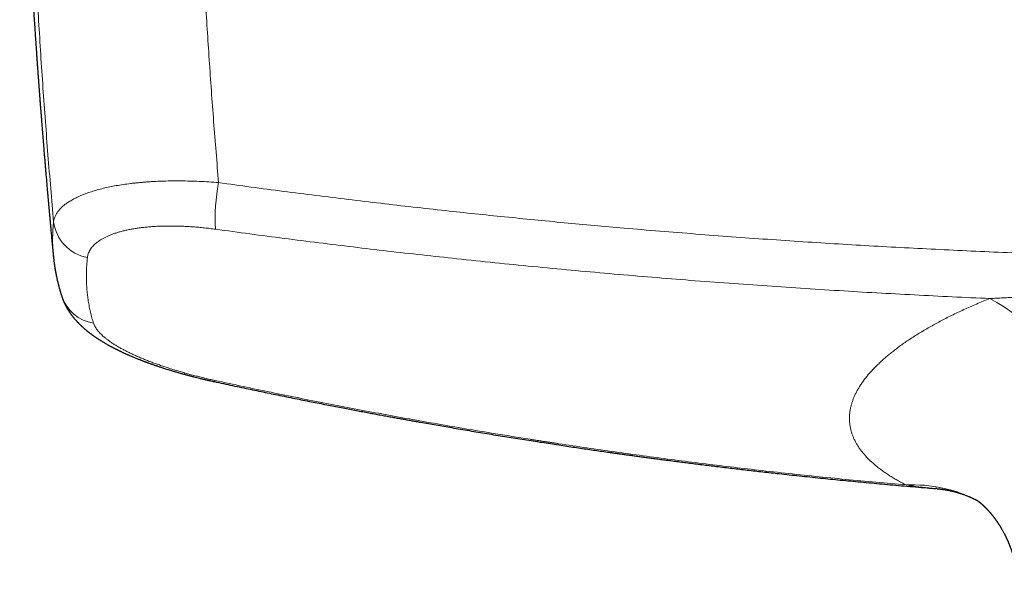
# Model space of a CAD drawing. Header units: millimetres. Extents: x 8 to 1136, y 12 to 650.
# Tile 11 of 49: x 486 to 555, y 325 to 365. Entities that reach past the tile are written whole.
import ezdxf

# ---------------------------------------------------------------- set-up
doc = ezdxf.new("R2010")
doc.units = ezdxf.units.MM

msp = doc.modelspace()

# ---------------------------------------------------------------- linework, layer by layer
at = {"color": 7, "linetype": 'Continuous', "lineweight": 30}
for p, q in [((488.343, 348.126), (488.342, 348.135)), ((550.411, 331.796), (550.322, 331.802))]:
    msp.add_line(p, q, dxfattribs=at)
at = {"color": 252, "linetype": 'Continuous', "lineweight": 0, "flags": 128}
msp.add_lwpolyline([(499.706, 339.387), (499.692, 339.364), (499.68, 339.344), (499.668, 339.329), (499.657, 339.318), (499.647, 339.312), (499.638, 339.31), (499.634, 339.31)], dxfattribs=at)
at = {"color": 252, "linetype": 'Continuous', "lineweight": 0}
for centre, radius, start, end in [((512.811, 350.789), 13.098, 169.05245, 183.42539), ((491.269, 350.895), 2.931, 187.19951, 259.49847), ((491.599, 346.193), 2.815, 198.76098, 261.16077), ((545.88, 330.243), 17.037, 2.22531, 60.98982), ((548.703, 322.081), 9.98, 62.8193, 92.59237)]:
    msp.add_arc(centre, radius, start, end, dxfattribs=at)
at = {"color": 7, "linetype": 'Continuous', "lineweight": 30}
for points, knots in [([(485.976, 387.831), (485.978, 387.748), (485.984, 387.502), (485.993, 387.098), (486.005, 386.625), (486.016, 386.166), (486.028, 385.723), (486.039, 385.303), (486.05, 384.906), (486.061, 384.53), (486.072, 384.168), (486.082, 383.819), (486.092, 383.484), (486.102, 383.163), (486.112, 382.854), (486.121, 382.56), (486.131, 382.279), (486.139, 382.013), (486.148, 381.762), (486.156, 381.525), (486.164, 381.302), (486.171, 381.09), (486.178, 380.891), (486.185, 380.703), (486.191, 380.53), (486.197, 380.369), (486.202, 380.223), (486.207, 380.091), (486.211, 379.973), (486.215, 379.866), (486.219, 379.771), (486.222, 379.687), (486.225, 379.615), (486.227, 379.554), (486.229, 379.506), (486.231, 379.467), (486.232, 379.433), (486.234, 379.389), (486.236, 379.328), (486.239, 379.247), (486.243, 379.152), (486.247, 379.043), (486.252, 378.919), (486.257, 378.783), (486.263, 378.636), (486.269, 378.479), (486.276, 378.31), (486.283, 378.127), (486.291, 377.931), (486.3, 377.722), (486.309, 377.501), (486.319, 377.269), (486.329, 377.03), (486.343, 376.708), (486.36, 376.302), (486.384, 375.783), (486.409, 375.228), (486.436, 374.635), (486.465, 374.03), (486.495, 373.414), (486.527, 372.789), (486.559, 372.157), (486.592, 371.517), (486.627, 370.865), (486.664, 370.201), (486.702, 369.527), (486.741, 368.84), (486.782, 368.142), (486.817, 367.548), (486.847, 367.06), (486.871, 366.68), (486.894, 366.298), (486.919, 365.914), (486.943, 365.532), (486.968, 365.138), (486.995, 364.737), (487.022, 364.328), (487.048, 363.933), (487.074, 363.55), (487.099, 363.181), (487.123, 362.83), (487.146, 362.499), (487.168, 362.186), (487.19, 361.884), (487.21, 361.594), (487.231, 361.305), (487.252, 361.018), (487.272, 360.734), (487.292, 360.465), (487.311, 360.21), (487.329, 359.969), (487.346, 359.743), (487.362, 359.531), (487.376, 359.339), (487.389, 359.166), (487.401, 359.013), (487.412, 358.874), (487.421, 358.749), (487.428, 358.657), (487.433, 358.592), (487.437, 358.552), (487.44, 358.509), (487.444, 358.46), (487.448, 358.401), (487.454, 358.33), (487.46, 358.249), (487.467, 358.156), (487.476, 358.046), (487.486, 357.918), (487.497, 357.771), (487.51, 357.609), (487.524, 357.433), (487.539, 357.244), (487.555, 357.05), (487.57, 356.855), (487.591, 356.596), (487.617, 356.279), (487.647, 355.906), (487.676, 355.552), (487.704, 355.217), (487.731, 354.9), (487.756, 354.597), (487.781, 354.301), (487.809, 353.975), (487.84, 353.612), (487.875, 353.211), (487.903, 352.894), (487.923, 352.67), (487.934, 352.545), (487.944, 352.432), (487.953, 352.33), (487.96, 352.246), (487.966, 352.177), (487.971, 352.121), (487.976, 352.069), (487.981, 352.014), (487.987, 351.95), (487.993, 351.873), (488.001, 351.784), (488.01, 351.684), (488.021, 351.571), (488.032, 351.447), (488.044, 351.312), (488.057, 351.169), (488.07, 351.021), (488.088, 350.831), (488.108, 350.607), (488.132, 350.35), (488.154, 350.11), (488.175, 349.884), (488.195, 349.674), (488.213, 349.482), (488.229, 349.308), (488.244, 349.148), (488.258, 348.997), (488.272, 348.852), (488.284, 348.728), (488.294, 348.622), (488.302, 348.534), (488.311, 348.449), (488.318, 348.373), (488.325, 348.301), (488.332, 348.228), (488.337, 348.171), (488.34, 348.139), (488.341, 348.135)], [0, 0, 0, 0, 0.006395, 0.018926, 0.031064, 0.042809, 0.054161, 0.065122, 0.075096, 0.084722, 0.094, 0.10293, 0.111512, 0.119747, 0.127634, 0.135173, 0.142365, 0.14921, 0.155595, 0.161646, 0.167362, 0.172744, 0.17788, 0.18267, 0.187113, 0.19121, 0.194961, 0.198308, 0.201324, 0.204034, 0.206449, 0.208609, 0.21046, 0.212004, 0.213241, 0.214169, 0.214936, 0.21586, 0.217538, 0.219585, 0.221999, 0.224782, 0.227932, 0.231449, 0.235103, 0.239083, 0.243391, 0.248025, 0.252985, 0.258273, 0.263887, 0.269825, 0.275916, 0.282064, 0.294306, 0.306769, 0.321463, 0.336451, 0.351734, 0.367312, 0.383185, 0.399061, 0.415222, 0.431667, 0.448397, 0.465411, 0.48271, 0.500294, 0.518163, 0.527636, 0.537188, 0.546818, 0.556526, 0.566208, 0.575651, 0.586249, 0.596521, 0.606469, 0.61609, 0.625387, 0.634358, 0.642519, 0.65039, 0.657972, 0.665266, 0.67227, 0.679746, 0.686862, 0.693619, 0.700015, 0.706052, 0.711729, 0.717046, 0.722003, 0.72614, 0.729986, 0.73348, 0.736591, 0.73932, 0.7404, 0.741406, 0.742372, 0.743571, 0.745063, 0.746814, 0.748847, 0.751163, 0.753761, 0.757057, 0.760718, 0.764744, 0.769135, 0.773891, 0.778829, 0.783679, 0.788439, 0.79812, 0.807403, 0.81629, 0.824546, 0.832427, 0.839933, 0.847159, 0.854472, 0.864237, 0.874215, 0.884408, 0.887796, 0.890902, 0.893716, 0.896238, 0.898467, 0.900013, 0.901378, 0.902568, 0.903875, 0.905479, 0.90738, 0.909577, 0.912071, 0.914862, 0.91795, 0.921272, 0.92488, 0.928616, 0.932251, 0.938973, 0.945316, 0.951279, 0.956861, 0.962064, 0.966886, 0.971084, 0.975012, 0.97876, 0.982327, 0.985716, 0.987981, 0.990157, 0.992246, 0.994284, 0.995808, 0.997616, 0.999708, 1, 1, 1, 1]), ([(488.341, 348.135), (488.342, 348.115), (488.346, 348.078), (488.352, 348.025), (488.356, 347.979), (488.361, 347.939), (488.365, 347.905), (488.368, 347.877), (488.37, 347.855), (488.373, 347.837), (488.375, 347.819), (488.377, 347.801), (488.382, 347.761), (488.39, 347.697), (488.398, 347.632), (488.405, 347.583), (488.41, 347.551), (488.414, 347.517), (488.42, 347.48), (488.426, 347.438), (488.433, 347.394), (488.44, 347.348), (488.447, 347.304), (488.453, 347.262), (488.46, 347.22), (488.467, 347.179), (488.474, 347.136), (488.482, 347.091), (488.49, 347.045), (488.499, 347.001), (488.506, 346.96), (488.513, 346.925), (488.52, 346.888), (488.527, 346.848), (488.536, 346.804), (488.545, 346.759), (488.554, 346.713), (488.568, 346.648), (488.585, 346.569), (488.607, 346.468), (488.628, 346.377), (488.65, 346.284), (488.671, 346.201), (488.693, 346.112), (488.717, 346.019), (488.737, 345.946), (488.75, 345.896), (488.757, 345.87), (488.765, 345.842), (488.774, 345.812), (488.781, 345.784), (488.788, 345.76), (488.794, 345.74), (488.799, 345.723), (488.803, 345.708), (488.809, 345.69), (488.815, 345.668), (488.822, 345.645), (488.828, 345.624), (488.833, 345.606), (488.839, 345.587), (488.846, 345.564), (488.855, 345.535), (488.865, 345.502), (488.874, 345.473), (488.881, 345.45), (488.887, 345.432), (488.893, 345.411), (488.901, 345.386), (488.911, 345.357), (488.921, 345.323), (488.929, 345.3), (488.933, 345.287)], [0, 0, 0, 0, 0.019897, 0.037773, 0.053629, 0.067464, 0.079278, 0.089072, 0.096455, 0.102778, 0.109117, 0.11548, 0.121869, 0.15042, 0.178587, 0.189743, 0.200834, 0.212153, 0.224959, 0.239398, 0.255169, 0.271324, 0.286576, 0.301036, 0.315534, 0.329889, 0.344307, 0.359851, 0.376648, 0.392506, 0.406598, 0.418924, 0.429706, 0.444978, 0.460523, 0.476328, 0.492278, 0.508642, 0.545413, 0.574847, 0.615385, 0.641821, 0.672741, 0.703576, 0.736822, 0.771849, 0.781268, 0.790007, 0.800043, 0.811603, 0.821477, 0.830186, 0.837393, 0.843097, 0.84808, 0.854416, 0.862264, 0.87127, 0.879153, 0.885506, 0.890412, 0.899394, 0.910069, 0.922167, 0.934981, 0.940955, 0.947195, 0.954728, 0.963774, 0.974335, 0.98641, 1, 1, 1, 1]), ([(488.933, 345.287), (488.937, 345.274), (488.945, 345.252), (488.956, 345.219), (488.966, 345.192), (488.974, 345.168), (488.981, 345.149), (488.987, 345.133), (488.994, 345.115), (489.003, 345.09), (489.016, 345.057), (489.03, 345.02), (489.044, 344.988), (489.055, 344.961), (489.064, 344.939), (489.072, 344.921), (489.08, 344.902), (489.09, 344.881), (489.101, 344.855), (489.114, 344.827), (489.127, 344.799), (489.141, 344.769), (489.159, 344.733), (489.179, 344.693), (489.198, 344.656), (489.213, 344.627), (489.226, 344.603), (489.238, 344.58), (489.253, 344.552), (489.27, 344.522), (489.285, 344.496), (489.298, 344.473), (489.311, 344.45), (489.328, 344.421), (489.348, 344.388), (489.37, 344.352), (489.39, 344.32), (489.405, 344.296), (489.417, 344.277), (489.428, 344.26), (489.441, 344.24), (489.456, 344.217), (489.474, 344.191), (489.491, 344.165), (489.508, 344.141), (489.521, 344.122), (489.532, 344.106), (489.543, 344.09), (489.554, 344.075), (489.567, 344.058), (489.583, 344.035), (489.605, 344.005), (489.63, 343.971), (489.655, 343.938), (489.678, 343.909), (489.697, 343.885), (489.713, 343.864), (489.73, 343.843), (489.747, 343.822), (489.767, 343.797), (489.796, 343.762), (489.831, 343.72), (489.871, 343.674), (489.906, 343.634), (489.934, 343.603), (489.959, 343.576), (489.984, 343.548), (490.01, 343.52), (490.037, 343.491), (490.063, 343.464), (490.089, 343.437), (490.111, 343.415), (490.129, 343.396), (490.152, 343.373), (490.179, 343.345), (490.211, 343.315), (490.244, 343.283), (490.275, 343.253), (490.302, 343.227), (490.327, 343.203), (490.353, 343.179), (490.379, 343.155), (490.402, 343.135), (490.422, 343.116), (490.444, 343.097), (490.47, 343.074), (490.498, 343.049), (490.526, 343.024), (490.552, 343.003), (490.577, 342.981), (490.606, 342.957), (490.636, 342.931), (490.664, 342.909), (490.687, 342.889), (490.711, 342.87), (490.738, 342.848), (490.766, 342.825), (490.793, 342.804), (490.82, 342.783), (490.849, 342.76), (490.883, 342.734), (490.92, 342.705), (490.957, 342.678), (490.994, 342.65), (491.033, 342.621), (491.075, 342.59), (491.113, 342.563), (491.145, 342.54), (491.168, 342.524), (491.19, 342.508), (491.215, 342.491), (491.244, 342.47), (491.281, 342.444), (491.326, 342.414), (491.374, 342.382), (491.419, 342.352), (491.464, 342.322), (491.515, 342.288), (491.569, 342.254), (491.621, 342.221), (491.684, 342.181), (491.762, 342.133), (491.861, 342.073), (491.963, 342.012), (492.066, 341.952), (492.173, 341.892), (492.265, 341.84), (492.342, 341.799), (492.398, 341.768), (492.456, 341.737), (492.519, 341.704), (492.587, 341.668), (492.659, 341.631), (492.731, 341.594), (492.804, 341.558), (492.874, 341.523), (492.939, 341.491), (492.997, 341.463), (493.052, 341.437), (493.109, 341.409), (493.175, 341.378), (493.243, 341.347), (493.312, 341.315), (493.377, 341.285), (493.439, 341.257), (493.489, 341.235), (493.529, 341.217), (493.564, 341.201), (493.602, 341.185), (493.667, 341.156), (493.756, 341.118), (493.869, 341.069), (493.981, 341.022), (494.09, 340.977), (494.194, 340.935), (494.293, 340.895), (494.373, 340.864), (494.438, 340.838), (494.491, 340.817), (494.548, 340.795), (494.608, 340.772), (494.666, 340.75), (494.718, 340.73), (494.761, 340.714), (494.798, 340.7), (494.834, 340.687), (494.876, 340.671), (494.929, 340.652), (494.988, 340.63), (495.052, 340.607), (495.116, 340.584), (495.178, 340.561), (495.252, 340.535), (495.339, 340.504), (495.434, 340.471), (495.521, 340.441), (495.596, 340.416), (495.661, 340.393), (495.722, 340.373), (495.798, 340.348), (495.896, 340.315), (496.021, 340.275), (496.158, 340.23), (496.31, 340.183), (496.473, 340.132), (496.656, 340.076), (496.857, 340.016), (497.078, 339.951), (497.308, 339.886), (497.54, 339.822), (497.769, 339.76), (497.99, 339.702), (498.204, 339.646), (498.41, 339.594), (498.577, 339.553), (498.707, 339.522), (498.8, 339.5), (498.886, 339.479), (498.962, 339.461), (499.015, 339.449), (499.049, 339.441), (499.066, 339.437), (499.082, 339.434), (499.096, 339.43), (499.11, 339.427), (499.128, 339.423), (499.158, 339.416), (499.201, 339.406), (499.26, 339.393), (499.333, 339.376), (499.421, 339.357), (499.523, 339.334), (499.595, 339.318), (499.634, 339.31)], [0, 0, 0, 0, 0.003746, 0.00673, 0.008975, 0.010656, 0.012158, 0.013517, 0.014805, 0.017158, 0.020311, 0.023887, 0.026948, 0.029231, 0.031206, 0.032894, 0.034352, 0.036256, 0.0388, 0.04166, 0.04397, 0.046683, 0.050131, 0.054361, 0.058009, 0.061059, 0.062779, 0.064944, 0.067842, 0.071091, 0.073692, 0.075621, 0.078047, 0.080817, 0.08422, 0.088325, 0.091745, 0.09425, 0.095909, 0.097719, 0.099695, 0.102108, 0.105057, 0.108081, 0.110521, 0.112626, 0.114283, 0.115946, 0.117618, 0.119393, 0.121726, 0.125265, 0.129218, 0.133159, 0.136482, 0.139165, 0.141488, 0.143828, 0.146248, 0.149144, 0.152558, 0.158441, 0.164302, 0.169412, 0.172796, 0.17606, 0.179428, 0.183109, 0.186651, 0.190333, 0.193455, 0.196008, 0.198815, 0.201889, 0.205354, 0.209491, 0.21417, 0.218119, 0.221461, 0.2245, 0.22796, 0.23133, 0.234179, 0.236535, 0.239092, 0.242164, 0.246188, 0.249701, 0.252526, 0.255416, 0.258992, 0.262988, 0.26639, 0.268911, 0.271565, 0.274797, 0.27847, 0.281714, 0.284377, 0.287761, 0.29193, 0.296412, 0.300571, 0.304542, 0.308954, 0.313885, 0.318876, 0.321935, 0.324393, 0.326617, 0.329374, 0.332678, 0.336196, 0.341824, 0.347233, 0.351773, 0.356398, 0.361928, 0.367973, 0.37342, 0.37831, 0.38774, 0.397681, 0.408505, 0.418843, 0.428723, 0.440129, 0.445757, 0.450736, 0.456269, 0.462322, 0.468744, 0.475451, 0.482283, 0.488993, 0.495468, 0.501405, 0.506608, 0.511139, 0.516143, 0.521982, 0.528557, 0.534085, 0.540013, 0.5456, 0.550157, 0.55302, 0.555856, 0.559111, 0.562787, 0.572328, 0.581845, 0.591206, 0.600184, 0.608725, 0.616666, 0.6243, 0.628131, 0.632335, 0.636912, 0.64186, 0.646597, 0.65062, 0.654021, 0.656801, 0.659309, 0.662586, 0.666646, 0.671482, 0.676529, 0.681423, 0.686166, 0.690756, 0.698578, 0.7059, 0.712436, 0.718093, 0.722873, 0.72709, 0.731569, 0.739826, 0.749, 0.759097, 0.770116, 0.782031, 0.794453, 0.809575, 0.825218, 0.841386, 0.858078, 0.873687, 0.889008, 0.903706, 0.917781, 0.931234, 0.937728, 0.944067, 0.950093, 0.95525, 0.95949, 0.960782, 0.961957, 0.963015, 0.963955, 0.964779, 0.965882, 0.967687, 0.97068, 0.974629, 0.979535, 0.985398, 0.99222, 1, 1, 1, 1]), ([(499.635, 339.31), (499.854, 339.263), (500.287, 339.169), (500.929, 339.032), (501.559, 338.898), (502.176, 338.768), (502.779, 338.642), (503.369, 338.52), (503.964, 338.398), (504.563, 338.276), (505.166, 338.154), (505.753, 338.036), (506.323, 337.922), (506.878, 337.813), (507.416, 337.707), (507.938, 337.606), (508.444, 337.508), (508.934, 337.414), (509.405, 337.324), (509.857, 337.239), (510.291, 337.157), (510.709, 337.079), (511.114, 337.004), (511.505, 336.932), (511.883, 336.862), (512.244, 336.796), (512.589, 336.734), (512.916, 336.674), (513.23, 336.618), (513.536, 336.563), (513.841, 336.509), (514.772, 336.344), (515.807, 336.163), (516.948, 335.969), (517.569, 335.864), (518.189, 335.761), (518.81, 335.658), (519.431, 335.556), (520.051, 335.456), (520.667, 335.357), (521.285, 335.259), (521.9, 335.163), (522.513, 335.067), (523.113, 334.975), (523.7, 334.886), (524.275, 334.799), (524.832, 334.716), (525.372, 334.637), (525.894, 334.56), (526.405, 334.486), (526.904, 334.415), (527.314, 334.356), (527.644, 334.31), (527.901, 334.274), (528.172, 334.236), (528.457, 334.196), (528.755, 334.155), (529.067, 334.112), (529.392, 334.068), (529.731, 334.022), (530.083, 333.974), (530.449, 333.925), (530.829, 333.875), (531.222, 333.823), (531.628, 333.77), (532.048, 333.716), (532.482, 333.66), (532.936, 333.602), (533.413, 333.542), (533.911, 333.48), (534.423, 333.416), (534.951, 333.352), (535.494, 333.287), (536.034, 333.222), (536.57, 333.159), (537.101, 333.097), (537.645, 333.035), (538.201, 332.972), (538.769, 332.908), (539.385, 332.84), (540.051, 332.768), (540.768, 332.691), (541.503, 332.614), (542.227, 332.539), (542.939, 332.467), (543.639, 332.398), (544.352, 332.328), (545.079, 332.259), (545.82, 332.189), (546.574, 332.12), (547.342, 332.051), (548.125, 331.983), (548.921, 331.915), (549.654, 331.853), (550.123, 331.815), (550.322, 331.799)], [0, 0, 0, 0, 0.013105, 0.025941, 0.038508, 0.050805, 0.062833, 0.074593, 0.086084, 0.098413, 0.110418, 0.122097, 0.133452, 0.144483, 0.155189, 0.16557, 0.175627, 0.18536, 0.194769, 0.203695, 0.212308, 0.220608, 0.228597, 0.236409, 0.243898, 0.251064, 0.257905, 0.264423, 0.270532, 0.27658, 0.282628, 0.288675, 0.331873, 0.344146, 0.356418, 0.368691, 0.380964, 0.393238, 0.405512, 0.417739, 0.429752, 0.442092, 0.454181, 0.46602, 0.477608, 0.488945, 0.500031, 0.510566, 0.520865, 0.530926, 0.540752, 0.550341, 0.55515, 0.560224, 0.565563, 0.571167, 0.577037, 0.583172, 0.589573, 0.596239, 0.60317, 0.610366, 0.617828, 0.625555, 0.633548, 0.641805, 0.650329, 0.659117, 0.668609, 0.678392, 0.688467, 0.698833, 0.70949, 0.720439, 0.730623, 0.741046, 0.75171, 0.762614, 0.773758, 0.785142, 0.798867, 0.812925, 0.827318, 0.842044, 0.855475, 0.869173, 0.883136, 0.897367, 0.911864, 0.926628, 0.94166, 0.956958, 0.972524, 0.988357, 1, 1, 1, 1]), ([(550.41, 331.792), (550.417, 331.792), (550.431, 331.791), (550.448, 331.789), (550.461, 331.788), (550.472, 331.787), (550.482, 331.786), (550.495, 331.785), (550.511, 331.783), (550.529, 331.782), (550.545, 331.78), (550.559, 331.779), (550.571, 331.777), (550.585, 331.776), (550.603, 331.774), (550.623, 331.772), (550.642, 331.77), (550.663, 331.767), (550.687, 331.764), (550.718, 331.76), (550.751, 331.756), (550.783, 331.752), (550.813, 331.748), (550.851, 331.742), (550.894, 331.736), (550.945, 331.728), (550.996, 331.72), (551.046, 331.711), (551.097, 331.702), (551.148, 331.693), (551.218, 331.679), (551.307, 331.661), (551.414, 331.637), (551.523, 331.612), (551.631, 331.584), (551.74, 331.555), (551.832, 331.529), (551.908, 331.507), (551.966, 331.489), (552.024, 331.471), (552.083, 331.452), (552.142, 331.433), (552.199, 331.413), (552.258, 331.393), (552.328, 331.368), (552.41, 331.338), (552.501, 331.303), (552.592, 331.267), (552.67, 331.234), (552.736, 331.207), (552.787, 331.184), (552.842, 331.161), (552.897, 331.136), (552.95, 331.111), (553.001, 331.088), (553.045, 331.067), (553.088, 331.046), (553.124, 331.028), (553.163, 331.009), (553.195, 330.993), (553.22, 330.98), (553.234, 330.973), (553.244, 330.968), (553.248, 330.966)], [0, 0, 0, 0, 0.008844, 0.015587, 0.020211, 0.023716, 0.027909, 0.03283, 0.038307, 0.046761, 0.052688, 0.057533, 0.06203, 0.066998, 0.073533, 0.081723, 0.0895, 0.095489, 0.105307, 0.116833, 0.130388, 0.140998, 0.153168, 0.164584, 0.182634, 0.201015, 0.219853, 0.238033, 0.256036, 0.274433, 0.292973, 0.331042, 0.369258, 0.406975, 0.44498, 0.4827, 0.520369, 0.540474, 0.560431, 0.580499, 0.600834, 0.620976, 0.640482, 0.659999, 0.681223, 0.712709, 0.743248, 0.774489, 0.805769, 0.823975, 0.841314, 0.858972, 0.879894, 0.897719, 0.913876, 0.932193, 0.943479, 0.958115, 0.969557, 0.983994, 0.990727, 0.996154, 1, 1, 1, 1]), ([(553.218, 330.986), (553.218, 330.986), (553.217, 330.986), (553.219, 330.985), (553.224, 330.982), (553.231, 330.978), (553.239, 330.972), (553.247, 330.967), (553.254, 330.962), (553.261, 330.957), (553.269, 330.952), (553.277, 330.946), (553.285, 330.94), (553.293, 330.934), (553.301, 330.929), (553.309, 330.923), (553.317, 330.917), (553.326, 330.91), (553.335, 330.903), (553.344, 330.897), (553.352, 330.89), (553.36, 330.884), (553.369, 330.878), (553.377, 330.871), (553.388, 330.863), (553.399, 330.854), (553.411, 330.844), (553.422, 330.835), (553.433, 330.827), (553.442, 330.819), (553.451, 330.812), (553.461, 330.804), (553.471, 330.795), (553.483, 330.785), (553.496, 330.775), (553.509, 330.764), (553.521, 330.754), (553.532, 330.744), (553.543, 330.735), (553.554, 330.725), (553.565, 330.716), (553.574, 330.708), (553.583, 330.7), (553.594, 330.69), (553.606, 330.679), (553.617, 330.669), (553.628, 330.659), (553.64, 330.649), (553.652, 330.637), (553.664, 330.626), (553.676, 330.615), (553.69, 330.602), (553.703, 330.59), (553.714, 330.58), (553.72, 330.574), (553.726, 330.568), (553.732, 330.563), (553.739, 330.555), (553.748, 330.547), (553.757, 330.538), (553.768, 330.528), (553.78, 330.516), (553.794, 330.502), (553.809, 330.487), (553.825, 330.471), (553.839, 330.457), (553.852, 330.444), (553.863, 330.433), (553.873, 330.423), (553.881, 330.415), (553.888, 330.407), (553.896, 330.399), (553.909, 330.386), (553.924, 330.37), (553.941, 330.352), (553.959, 330.333), (553.978, 330.313), (553.997, 330.293), (554.014, 330.274), (554.03, 330.257), (554.044, 330.241), (554.057, 330.227), (554.071, 330.211), (554.085, 330.195), (554.099, 330.18), (554.111, 330.166), (554.121, 330.154), (554.133, 330.141), (554.144, 330.127), (554.155, 330.115), (554.163, 330.106), (554.17, 330.097), (554.178, 330.087), (554.193, 330.071), (554.21, 330.05), (554.233, 330.023), (554.255, 329.996), (554.278, 329.967), (554.301, 329.939), (554.324, 329.911), (554.345, 329.884), (554.364, 329.86), (554.383, 329.836), (554.402, 329.81), (554.423, 329.783), (554.443, 329.756), (554.461, 329.732), (554.478, 329.71), (554.492, 329.691), (554.506, 329.672), (554.519, 329.654), (554.533, 329.635), (554.548, 329.615), (554.561, 329.596), (554.579, 329.57), (554.602, 329.538), (554.63, 329.497), (554.658, 329.456), (554.687, 329.413), (554.715, 329.372), (554.743, 329.33), (554.77, 329.287), (554.793, 329.252), (554.81, 329.225), (554.823, 329.204), (554.836, 329.184), (554.847, 329.166), (554.858, 329.148), (554.87, 329.128), (554.883, 329.106), (554.895, 329.087), (554.907, 329.068), (554.919, 329.047), (554.932, 329.025), (554.945, 329.004), (554.956, 328.984), (554.977, 328.948), (555.011, 328.889), (555.056, 328.809), (555.102, 328.725), (555.137, 328.659), (555.16, 328.613), (555.176, 328.584), (555.191, 328.554), (555.207, 328.521), (555.224, 328.488), (555.24, 328.455), (555.256, 328.422), (555.27, 328.394), (555.282, 328.37), (555.293, 328.348), (555.304, 328.322), (555.316, 328.298), (555.327, 328.273), (555.339, 328.247), (555.353, 328.219), (555.366, 328.189), (555.379, 328.161), (555.39, 328.136), (555.401, 328.111), (555.412, 328.085), (555.425, 328.055), (555.442, 328.016), (555.46, 327.974), (555.479, 327.927), (555.498, 327.882), (555.517, 327.834), (555.537, 327.783), (555.557, 327.734), (555.58, 327.674), (555.604, 327.609), (555.631, 327.534), (555.657, 327.462), (555.682, 327.389), (555.709, 327.308), (555.737, 327.221), (555.764, 327.136), (555.786, 327.065), (555.804, 327.003), (555.821, 326.944), (555.838, 326.882), (555.854, 326.825), (555.868, 326.773), (555.88, 326.725), (555.892, 326.681), (555.903, 326.637), (555.914, 326.592), (555.925, 326.545), (555.936, 326.497), (555.948, 326.444), (555.96, 326.39), (555.972, 326.337), (555.982, 326.289), (555.991, 326.243), (556, 326.198), (556.008, 326.157), (556.016, 326.116), (556.023, 326.08), (556.029, 326.043), (556.036, 326.006), (556.043, 325.965), (556.05, 325.92), (556.058, 325.876), (556.065, 325.832), (556.072, 325.783), (556.08, 325.73), (556.087, 325.677), (556.094, 325.63), (556.1, 325.585), (556.105, 325.54), (556.111, 325.493), (556.116, 325.448), (556.121, 325.403), (556.126, 325.361), (556.13, 325.318), (556.134, 325.282), (556.136, 325.255), (556.138, 325.237), (556.139, 325.22), (556.141, 325.2), (556.144, 325.168), (556.147, 325.129), (556.15, 325.083), (556.153, 325.041), (556.156, 325), (556.159, 324.959), (556.161, 324.912), (556.164, 324.858), (556.167, 324.811), (556.168, 324.777), (556.169, 324.753), (556.17, 324.725), (556.171, 324.691), (556.172, 324.667), (556.172, 324.654)], [0, 0, 0, 0, 0.004062, 0.01625, 0.028493, 0.040793, 0.053422, 0.060361, 0.066709, 0.072962, 0.079171, 0.085338, 0.091631, 0.096319, 0.101237, 0.106061, 0.110861, 0.115804, 0.120844, 0.125218, 0.12922, 0.133164, 0.137094, 0.141138, 0.14581, 0.150868, 0.15596, 0.160678, 0.16479, 0.16835, 0.171832, 0.175337, 0.179146, 0.183724, 0.18842, 0.19306, 0.197035, 0.200525, 0.204343, 0.208442, 0.211597, 0.214433, 0.217082, 0.220422, 0.224563, 0.228175, 0.230769, 0.234649, 0.238773, 0.241884, 0.245317, 0.249328, 0.253933, 0.256288, 0.25809, 0.259395, 0.260965, 0.263042, 0.26562, 0.268174, 0.270392, 0.274068, 0.278015, 0.282124, 0.286027, 0.290414, 0.293196, 0.296216, 0.298846, 0.300787, 0.302231, 0.304179, 0.306777, 0.311735, 0.31544, 0.319707, 0.324746, 0.329305, 0.333442, 0.337463, 0.340424, 0.343487, 0.346732, 0.350277, 0.353655, 0.356396, 0.358964, 0.361412, 0.364217, 0.366675, 0.368502, 0.369861, 0.3717, 0.374176, 0.379599, 0.383777, 0.389523, 0.394702, 0.399635, 0.405184, 0.409884, 0.413953, 0.417782, 0.422257, 0.427146, 0.431558, 0.435882, 0.439054, 0.44247, 0.445554, 0.448187, 0.451212, 0.454756, 0.4578, 0.460132, 0.466759, 0.472769, 0.479368, 0.485215, 0.491862, 0.497695, 0.504346, 0.510005, 0.512644, 0.515855, 0.518804, 0.521154, 0.52352, 0.526462, 0.52961, 0.532184, 0.534469, 0.53731, 0.540676, 0.543574, 0.545892, 0.548567, 0.558182, 0.568955, 0.579989, 0.589196, 0.593444, 0.596646, 0.600084, 0.604366, 0.608223, 0.611987, 0.61626, 0.619847, 0.62196, 0.624648, 0.627896, 0.630807, 0.633299, 0.636295, 0.639841, 0.643279, 0.646588, 0.649356, 0.651958, 0.654914, 0.658233, 0.661947, 0.668084, 0.672432, 0.677597, 0.683051, 0.688425, 0.694295, 0.69923, 0.707896, 0.715256, 0.723172, 0.730932, 0.738824, 0.74834, 0.758158, 0.765298, 0.77026, 0.777125, 0.783462, 0.789207, 0.794481, 0.799106, 0.803745, 0.807805, 0.812439, 0.817206, 0.821625, 0.826887, 0.833018, 0.837787, 0.842556, 0.847154, 0.851185, 0.855776, 0.859453, 0.863001, 0.866508, 0.870146, 0.87398, 0.878443, 0.883132, 0.886963, 0.891172, 0.897193, 0.902472, 0.906334, 0.911067, 0.915305, 0.919574, 0.924515, 0.928259, 0.932317, 0.936598, 0.940601, 0.942686, 0.944325, 0.94577, 0.947649, 0.949992, 0.954886, 0.959044, 0.963003, 0.96708, 0.970712, 0.974621, 0.980572, 0.986318, 0.988104, 0.990281, 0.99299, 0.99623, 1, 1, 1, 1])]:
    msp.add_open_spline(points, degree=3, knots=knots, dxfattribs=at)
at = {"color": 252, "linetype": 'Continuous', "lineweight": 0}
for points, knots in [([(486.517, 387.799), (486.517, 387.733), (486.518, 387.598), (486.52, 387.387), (486.522, 387.161), (486.524, 386.921), (486.527, 386.666), (486.53, 386.397), (486.533, 386.113), (486.536, 385.858), (486.539, 385.635), (486.541, 385.44), (486.544, 385.238), (486.547, 385.035), (486.55, 384.841), (486.553, 384.646), (486.556, 384.45), (486.559, 384.255), (486.562, 384.072), (486.565, 383.9), (486.568, 383.74), (486.57, 383.59), (486.573, 383.454), (486.575, 383.33), (486.577, 383.235), (486.578, 383.155), (486.579, 383.087), (486.581, 383.011), (486.582, 382.933), (486.584, 382.855), (486.585, 382.777), (486.587, 382.698), (486.59, 382.517), (486.596, 382.231), (486.605, 381.837), (486.614, 381.394), (486.626, 380.9), (486.639, 380.353), (486.652, 379.856), (486.664, 379.412), (486.674, 379.039), (486.683, 378.742), (486.688, 378.571), (486.69, 378.513), (486.69, 378.501), (486.691, 378.466), (486.693, 378.403), (486.696, 378.31), (486.699, 378.204), (486.702, 378.084), (486.706, 377.952), (486.711, 377.81), (486.715, 377.659), (486.72, 377.498), (486.726, 377.326), (486.732, 377.143), (486.739, 376.936), (486.746, 376.706), (486.755, 376.45), (486.764, 376.179), (486.774, 375.892), (486.785, 375.59), (486.796, 375.272), (486.808, 374.955), (486.82, 374.64), (486.829, 374.412), (486.834, 374.26), (486.837, 374.188), (486.84, 374.115), (486.843, 374.042), (486.846, 373.968), (486.849, 373.899), (486.855, 373.743), (486.864, 373.502), (486.879, 373.138), (486.896, 372.745), (486.913, 372.327), (486.931, 371.922), (486.948, 371.53), (486.966, 371.152), (486.983, 370.773), (487.001, 370.395), (487.019, 370.018), (487.034, 369.688), (487.045, 369.47), (487.051, 369.359), (487.053, 369.32), (487.055, 369.281), (487.057, 369.241), (487.065, 369.068), (487.103, 368.314), (487.183, 366.792), (487.306, 364.632), (487.452, 362.284), (487.61, 359.934), (487.78, 357.583), (487.961, 355.232), (488.154, 352.88), (488.292, 351.312), (488.36, 350.528)], [0, 0, 0, 0, 0.005298, 0.010989, 0.017073, 0.023549, 0.030419, 0.037682, 0.045337, 0.053386, 0.05829, 0.063449, 0.069149, 0.074613, 0.079844, 0.084839, 0.090425, 0.095685, 0.10062, 0.105228, 0.109585, 0.113604, 0.117286, 0.12063, 0.123636, 0.124988, 0.127039, 0.129117, 0.131206, 0.133308, 0.135421, 0.137547, 0.139686, 0.150035, 0.160662, 0.171565, 0.185843, 0.20057, 0.215745, 0.226007, 0.236464, 0.245827, 0.249995, 0.250296, 0.250533, 0.250969, 0.253124, 0.25563, 0.258486, 0.261692, 0.265249, 0.269156, 0.273161, 0.277478, 0.282106, 0.287045, 0.292296, 0.29876, 0.305641, 0.312939, 0.320653, 0.328785, 0.337334, 0.346299, 0.354366, 0.362742, 0.364665, 0.366604, 0.368558, 0.370528, 0.372514, 0.374515, 0.376105, 0.385104, 0.393907, 0.405503, 0.416739, 0.427616, 0.438133, 0.448291, 0.458089, 0.468636, 0.478732, 0.488377, 0.495217, 0.496269, 0.497316, 0.498356, 0.49939, 0.500538, 0.512306, 0.560058, 0.622963, 0.685847, 0.748713, 0.81156, 0.87439, 0.937203, 1, 1, 1, 1]), ([(498.215, 387.949), (498.226, 387.216), (498.249, 385.75), (498.296, 383.552), (498.353, 381.356), (498.42, 379.164), (498.496, 376.988), (498.582, 374.829), (498.676, 372.687), (498.779, 370.548), (498.892, 368.398), (499.015, 366.238), (499.149, 364.067), (499.291, 361.901), (499.442, 359.739), (499.603, 357.581), (499.771, 355.428), (499.892, 353.993), (499.951, 353.277)], [0, 0, 0, 0, 0.064074, 0.127964, 0.191672, 0.255197, 0.31854, 0.380576, 0.442437, 0.504123, 0.565636, 0.628226, 0.690636, 0.752866, 0.814917, 0.87679, 0.938484, 1, 1, 1, 1]), ([(488.36, 350.528), (488.373, 350.599), (488.398, 350.742), (488.479, 350.951), (488.592, 351.153), (488.737, 351.348), (488.913, 351.536), (489.119, 351.715), (489.356, 351.888), (489.625, 352.055), (489.928, 352.216), (490.26, 352.368), (490.621, 352.511), (491.008, 352.645), (491.42, 352.768), (491.85, 352.879), (492.298, 352.979), (492.764, 353.068), (493.257, 353.148), (493.679, 353.205), (494.017, 353.244), (494.262, 353.27), (494.511, 353.294), (494.765, 353.315), (495.022, 353.334), (495.284, 353.351), (495.644, 353.371), (496.112, 353.389), (496.698, 353.401), (497.308, 353.401), (497.942, 353.39), (498.596, 353.366), (499.267, 353.33), (499.722, 353.295), (499.951, 353.277)], [0, 0, 0, 0, 0.036613, 0.073044, 0.109226, 0.145094, 0.180582, 0.21563, 0.250178, 0.286027, 0.321876, 0.357681, 0.3934, 0.428989, 0.464405, 0.499609, 0.53341, 0.56766, 0.602322, 0.637355, 0.653195, 0.669097, 0.685057, 0.701071, 0.717135, 0.733244, 0.749394, 0.782853, 0.817212, 0.852405, 0.888359, 0.924998, 0.96224, 1, 1, 1, 1]), ([(499.951, 353.277), (500.711, 353.173), (502.229, 352.965), (504.508, 352.666), (506.785, 352.375), (509.062, 352.095), (511.337, 351.824), (513.612, 351.562), (515.821, 351.317), (517.966, 351.088), (520.052, 350.873), (522.143, 350.664), (524.241, 350.463), (526.339, 350.27), (528.577, 350.072), (530.956, 349.871), (533.475, 349.669), (535.994, 349.477), (538.513, 349.297), (541.017, 349.128), (543.506, 348.971), (545.983, 348.825), (548.461, 348.689), (550.956, 348.563), (553.468, 348.445), (555.996, 348.338), (558.526, 348.241), (561.058, 348.154), (563.576, 348.077), (566.08, 348.012), (568.57, 347.956), (571.061, 347.911), (573.57, 347.874), (576.096, 347.848), (578.641, 347.832), (581.184, 347.825), (583.726, 347.829), (586.267, 347.843), (588.808, 347.867), (591.347, 347.902), (593.884, 347.946), (596.419, 348.001), (598.953, 348.066), (601.487, 348.141), (604.006, 348.226), (606.508, 348.32), (608.995, 348.424), (611.481, 348.538), (613.984, 348.663), (616.502, 348.799), (619.035, 348.947), (621.567, 349.105), (624.095, 349.273), (626.621, 349.452), (629.145, 349.642), (631.651, 349.841), (634.139, 350.049), (636.608, 350.267), (639.077, 350.494), (641.366, 350.716), (643.474, 350.927), (645.402, 351.128), (647.329, 351.335), (649.379, 351.562), (651.553, 351.811), (653.85, 352.084), (656.149, 352.367), (658.449, 352.66), (660.749, 352.962), (662.282, 353.172), (663.049, 353.277)], [0, 0, 0, 0, 0.014143, 0.028267, 0.042372, 0.056457, 0.070522, 0.084564, 0.098585, 0.111417, 0.12423, 0.137132, 0.150037, 0.162935, 0.175827, 0.191289, 0.206741, 0.222183, 0.237614, 0.253035, 0.268176, 0.283321, 0.298471, 0.313625, 0.329058, 0.344496, 0.359938, 0.375384, 0.390834, 0.406012, 0.421194, 0.436379, 0.451568, 0.467071, 0.482576, 0.498084, 0.513568, 0.529051, 0.544535, 0.560021, 0.575474, 0.590929, 0.606384, 0.621841, 0.637298, 0.65248, 0.667663, 0.682847, 0.698031, 0.713526, 0.729021, 0.744517, 0.759993, 0.775459, 0.79093, 0.806404, 0.821573, 0.836743, 0.851917, 0.867092, 0.878992, 0.890853, 0.90273, 0.914623, 0.928802, 0.943002, 0.957222, 0.971463, 0.985722, 1, 1, 1, 1]), ([(488.342, 348.135), (488.333, 348.226), (488.312, 348.453), (488.294, 348.821), (488.287, 349.241), (488.295, 349.665), (488.318, 350.094), (488.346, 350.383), (488.36, 350.528)], [0, 0, 0, 0, 0.116988, 0.29351, 0.470056, 0.646641, 0.823284, 1, 1, 1, 1]), ([(499.737, 350.007), (499.604, 350.024), (499.34, 350.059), (498.946, 350.104), (498.553, 350.142), (498.164, 350.174), (497.781, 350.199), (497.405, 350.217), (497.037, 350.229), (496.674, 350.234), (496.314, 350.233), (495.959, 350.226), (495.61, 350.212), (495.269, 350.191), (494.936, 350.164), (494.614, 350.13), (494.302, 350.09), (494.003, 350.044), (493.716, 349.992), (493.438, 349.934), (493.171, 349.869), (492.914, 349.798), (492.669, 349.72), (492.438, 349.637), (492.221, 349.549), (492.02, 349.457), (491.834, 349.36), (491.661, 349.259), (491.501, 349.152), (491.355, 349.04), (491.222, 348.924), (491.105, 348.803), (491.003, 348.679), (490.917, 348.551), (490.847, 348.42), (490.793, 348.287), (490.754, 348.152), (490.741, 348.059), (490.734, 348.013)], [0, 0, 0, 0, 0.028091, 0.056168, 0.084276, 0.112461, 0.140623, 0.168138, 0.195618, 0.223105, 0.250641, 0.278721, 0.30669, 0.334594, 0.362478, 0.390544, 0.418131, 0.445601, 0.473, 0.500377, 0.528272, 0.556168, 0.584113, 0.612158, 0.640161, 0.667516, 0.694872, 0.722274, 0.749766, 0.777757, 0.805688, 0.833602, 0.861546, 0.889666, 0.91731, 0.944885, 0.972434, 1, 1, 1, 1]), ([(499.737, 350.007), (500.541, 349.897), (502.149, 349.677), (504.565, 349.361), (506.984, 349.055), (509.406, 348.759), (511.83, 348.474), (514.257, 348.199), (516.767, 347.925), (519.361, 347.654), (522.039, 347.387), (524.719, 347.133), (527.402, 346.89), (530.087, 346.66), (532.774, 346.442), (535.464, 346.236), (538.155, 346.043), (540.848, 345.861), (543.526, 345.692), (546.19, 345.536), (548.84, 345.393), (551.49, 345.26), (553.258, 345.181), (554.142, 345.142)], [0, 0, 0, 0, 0.0447702, 0.089545, 0.1343243, 0.1791076, 0.2238949, 0.2686859, 0.3134802, 0.3627575, 0.4120382, 0.4613218, 0.5106081, 0.5598965, 0.6091867, 0.6584783, 0.7077708, 0.7570638, 0.8063568, 0.8547692, 0.9031809, 0.9515913, 1, 1, 1, 1]), ([(490.734, 348.013), (490.722, 347.883), (490.696, 347.622), (490.673, 347.237), (490.661, 346.854), (490.662, 346.476), (490.675, 346.101), (490.7, 345.73), (490.739, 345.35), (490.793, 344.963), (490.864, 344.568), (490.949, 344.177), (491.048, 343.791), (491.127, 343.537), (491.166, 343.411)], [0, 0, 0, 0, 0.080053, 0.160076, 0.240074, 0.320054, 0.400021, 0.479983, 0.559944, 0.647909, 0.735889, 0.823892, 0.911926, 1, 1, 1, 1]), ([(554.142, 345.142), (554.294, 345.149), (554.603, 345.163), (555.072, 345.186), (555.555, 345.211), (556.051, 345.239), (556.557, 345.268), (557.072, 345.299), (557.597, 345.332), (558.134, 345.367), (558.706, 345.406), (559.315, 345.448), (559.934, 345.491), (560.382, 345.523), (560.653, 345.543), (560.77, 345.551), (560.881, 345.559), (561.218, 345.584), (561.784, 345.626), (562.625, 345.689), (563.515, 345.756), (564.455, 345.827), (565.408, 345.9), (566.252, 345.964), (566.985, 346.019), (567.607, 346.065), (568.234, 346.112), (568.862, 346.157), (569.539, 346.206), (570.263, 346.257), (571.031, 346.309), (571.787, 346.359), (572.531, 346.405), (573.171, 346.444), (573.71, 346.474), (574.044, 346.493), (574.267, 346.505), (574.381, 346.511), (574.495, 346.517), (574.614, 346.523), (574.739, 346.529), (575.057, 346.545), (575.561, 346.569), (576.326, 346.603), (577.159, 346.635), (578.057, 346.664), (578.94, 346.687), (579.807, 346.703), (580.659, 346.713), (581.474, 346.716), (582.261, 346.713), (583.032, 346.705), (583.815, 346.692), (584.611, 346.673), (585.42, 346.649), (586.169, 346.622), (586.856, 346.595), (587.316, 346.575), (587.617, 346.561), (587.759, 346.554), (587.9, 346.547), (588.042, 346.54), (588.184, 346.533), (588.323, 346.526), (588.675, 346.508), (589.245, 346.477), (590.017, 346.433), (590.778, 346.386), (591.527, 346.338), (592.288, 346.288), (593.062, 346.234), (593.79, 346.183), (594.471, 346.133), (595.099, 346.087), (595.724, 346.041), (596.342, 345.994), (597.072, 345.939), (597.912, 345.876), (598.861, 345.803), (599.796, 345.732), (600.714, 345.663), (601.352, 345.615), (601.717, 345.589), (601.817, 345.581), (601.916, 345.574), (602.017, 345.567), (602.125, 345.559), (602.239, 345.551), (602.481, 345.533), (602.843, 345.507), (603.323, 345.473), (603.85, 345.436), (604.421, 345.397), (605.035, 345.356), (605.633, 345.318), (606.215, 345.282), (606.778, 345.248), (607.322, 345.218), (607.848, 345.19), (608.358, 345.164), (608.693, 345.149), (608.858, 345.142)], [0, 0, 0, 0, 0.0085, 0.017229, 0.026185, 0.035369, 0.044781, 0.054246, 0.063931, 0.073836, 0.083961, 0.095561, 0.107436, 0.118115, 0.120237, 0.122368, 0.124507, 0.126371, 0.140921, 0.155649, 0.172602, 0.189785, 0.207198, 0.224841, 0.236049, 0.247347, 0.258884, 0.270352, 0.28168, 0.295896, 0.309885, 0.323649, 0.337187, 0.3505, 0.358589, 0.366593, 0.368675, 0.370752, 0.372822, 0.374887, 0.377251, 0.379625, 0.392246, 0.404707, 0.421311, 0.437624, 0.453648, 0.469383, 0.484831, 0.499994, 0.513736, 0.527712, 0.541924, 0.556372, 0.571058, 0.585983, 0.597169, 0.608486, 0.611045, 0.613611, 0.616182, 0.618761, 0.621346, 0.623938, 0.626329, 0.640544, 0.65503, 0.668436, 0.682067, 0.695925, 0.710009, 0.72432, 0.735723, 0.747267, 0.758667, 0.769918, 0.781078, 0.798646, 0.815984, 0.833094, 0.849974, 0.866386, 0.868214, 0.87004, 0.871863, 0.873682, 0.875603, 0.877786, 0.87996, 0.888925, 0.897742, 0.90641, 0.91799, 0.929293, 0.940319, 0.951069, 0.961541, 0.971557, 0.981305, 0.990786, 1, 1, 1, 1]), ([(548.252, 332.051), (548.147, 332.105), (547.937, 332.214), (547.638, 332.38), (547.351, 332.549), (547.076, 332.719), (546.816, 332.891), (546.569, 333.064), (546.336, 333.239), (546.116, 333.415), (545.906, 333.595), (545.707, 333.778), (545.52, 333.966), (545.345, 334.155), (545.184, 334.347), (545.035, 334.541), (544.898, 334.738), (544.776, 334.937), (544.666, 335.138), (544.57, 335.34), (544.487, 335.543), (544.418, 335.749), (544.363, 335.954), (544.321, 336.161), (544.292, 336.368), (544.277, 336.575), (544.274, 336.786), (544.285, 336.999), (544.31, 337.214), (544.347, 337.43), (544.399, 337.648), (544.464, 337.867), (544.543, 338.087), (544.635, 338.307), (544.74, 338.527), (544.858, 338.748), (544.99, 338.969), (545.135, 339.19), (545.293, 339.411), (545.464, 339.632), (545.646, 339.851), (545.841, 340.071), (546.049, 340.291), (546.27, 340.511), (546.505, 340.733), (546.753, 340.955), (547.014, 341.177), (547.288, 341.398), (547.574, 341.619), (547.872, 341.839), (548.182, 342.058), (548.503, 342.275), (548.835, 342.491), (549.178, 342.706), (549.531, 342.919), (549.893, 343.128), (550.264, 343.335), (550.647, 343.541), (551.043, 343.747), (551.453, 343.953), (551.875, 344.157), (552.308, 344.36), (552.751, 344.559), (553.204, 344.757), (553.667, 344.951), (553.983, 345.079), (554.142, 345.143)], [0, 0, 0, 0, 0.015763, 0.031485, 0.047172, 0.062829, 0.078462, 0.093797, 0.10912, 0.124436, 0.139749, 0.15538, 0.171019, 0.186674, 0.202349, 0.218052, 0.233786, 0.249559, 0.265242, 0.280911, 0.296572, 0.312232, 0.327895, 0.343288, 0.358696, 0.374125, 0.389471, 0.405122, 0.420773, 0.436429, 0.452097, 0.467781, 0.483489, 0.499227, 0.514795, 0.530377, 0.545978, 0.561606, 0.577265, 0.592682, 0.608142, 0.62365, 0.638988, 0.654638, 0.670299, 0.685976, 0.701675, 0.717402, 0.733164, 0.748967, 0.764672, 0.780368, 0.79606, 0.811753, 0.827454, 0.842888, 0.858342, 0.87382, 0.88936, 0.905194, 0.921008, 0.936809, 0.952602, 0.968395, 0.984192, 1, 1, 1, 1]), ([(491.166, 343.411), (491.18, 343.372), (491.208, 343.294), (491.267, 343.175), (491.34, 343.055), (491.426, 342.934), (491.525, 342.812), (491.637, 342.691), (491.76, 342.57), (491.896, 342.448), (492.046, 342.325), (492.208, 342.201), (492.384, 342.076), (492.572, 341.952), (492.772, 341.827), (492.982, 341.704), (493.203, 341.581), (493.433, 341.46), (493.673, 341.34), (493.925, 341.221), (494.188, 341.101), (494.461, 340.983), (494.744, 340.866), (495.036, 340.75), (495.333, 340.638), (495.636, 340.528), (495.943, 340.42), (496.257, 340.315), (496.579, 340.211), (496.909, 340.109), (497.246, 340.008), (497.588, 339.911), (497.936, 339.815), (498.286, 339.723), (498.638, 339.634), (498.991, 339.549), (499.347, 339.466), (499.586, 339.414), (499.706, 339.387)], [0, 0, 0, 0, 0.028102, 0.056179, 0.084273, 0.112424, 0.140539, 0.168026, 0.195493, 0.222978, 0.250517, 0.278563, 0.306542, 0.334495, 0.36246, 0.39057, 0.418197, 0.445761, 0.473301, 0.500857, 0.528855, 0.556834, 0.584833, 0.612894, 0.640856, 0.668159, 0.695474, 0.722837, 0.750284, 0.778127, 0.805956, 0.833811, 0.861729, 0.889755, 0.917286, 0.944814, 0.972373, 1, 1, 1, 1]), ([(499.706, 339.387), (500.362, 339.246), (501.672, 338.964), (503.635, 338.555), (505.592, 338.157), (507.542, 337.771), (509.485, 337.397), (511.422, 337.034), (513.369, 336.68), (515.326, 336.334), (517.293, 335.996), (519.032, 335.707), (520.545, 335.463), (521.488, 335.313), (522.085, 335.22), (522.337, 335.181), (522.589, 335.142), (522.841, 335.103), (523.093, 335.064), (523.345, 335.026), (523.597, 334.987), (524.424, 334.862), (525.827, 334.654), (527.803, 334.37), (529.773, 334.098), (531.739, 333.837), (533.7, 333.587), (535.656, 333.348), (537.672, 333.112), (539.747, 332.88), (541.882, 332.653), (544.01, 332.44), (546.133, 332.238), (547.546, 332.113), (548.252, 332.051)], [0, 0, 0, 0, 0.041048, 0.081909, 0.122584, 0.163075, 0.203383, 0.243509, 0.283456, 0.324281, 0.364919, 0.405372, 0.43197, 0.458488, 0.463687, 0.468884, 0.474077, 0.479267, 0.484454, 0.489639, 0.49482, 0.499998, 0.540755, 0.581375, 0.621861, 0.662213, 0.702432, 0.742521, 0.782481, 0.826288, 0.869942, 0.913444, 0.956796, 1, 1, 1, 1]), ([(550.322, 331.802), (550.244, 331.808), (549.848, 331.837), (549.156, 331.914), (548.548, 332.006), (548.252, 332.051)], [0, 0, 0, 0, 0.111994, 0.566539, 1, 1, 1, 1])]:
    msp.add_open_spline(points, degree=3, knots=knots, dxfattribs=at)

doc.saveas('drawing.dxf')
